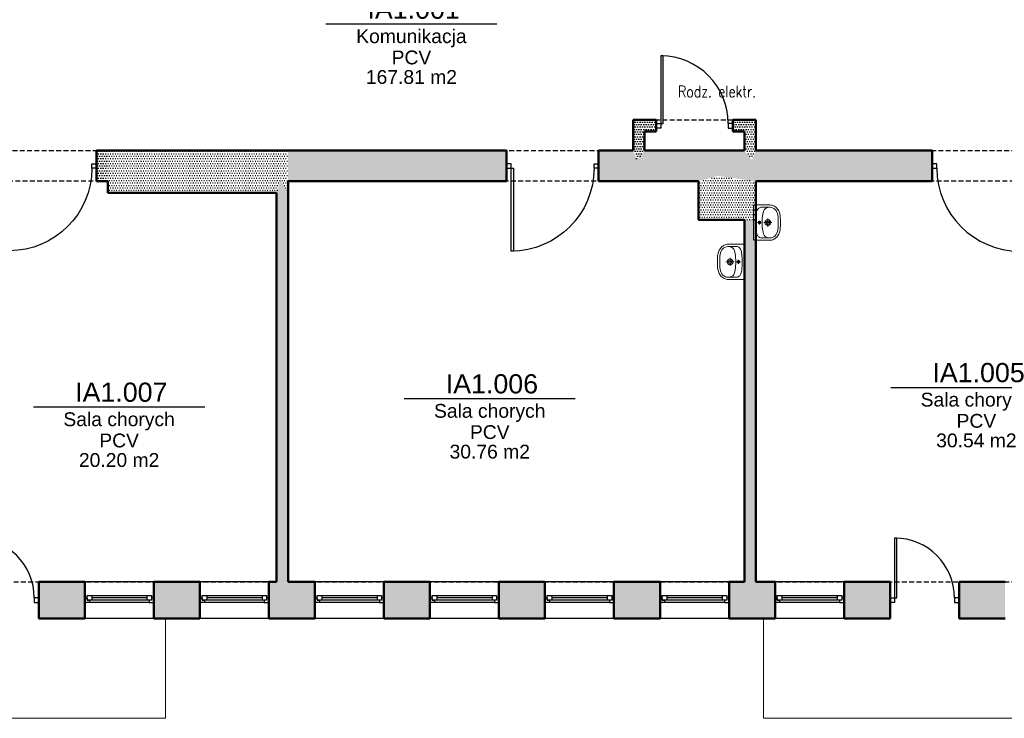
# Model space of a CAD drawing. Header units: millimetres. Extents: x 509 to 7952, y 243 to 5804.
# Tile 12 of 54: x 1872 to 3156, y 3859 to 4770. Entities that reach past the tile are written whole.
import ezdxf
from ezdxf.enums import TextEntityAlignment as Align

# ---------------------------------------------------------------- set-up
doc = ezdxf.new("R2010")
doc.units = ezdxf.units.MM
doc.linetypes.add('HIDDEN', pattern=[9.525, 6.35, -3.175])
for name, color, linetype in [('WK-Drzwi', 9, 'Continuous'), ('WK-EtykPow', 173, 'Continuous'), ('WK-Okna', 143, 'Continuous'), ('WK-Opisy', 143, 'Continuous'), ('WK-Ściany', 7, 'Continuous')]:
    doc.layers.add(name, color=color, linetype=linetype)
doc.layers.add('WK-INSTALACJE WODKAN', color=170, linetype='Continuous', lineweight=5)
doc.layers.add('WK-widok', color=8, linetype='Continuous', lineweight=0)
doc.layers.add('WK-Pomieszczenia', color=173, linetype='Continuous', plot=False)
doc.styles.add('Arial', font='micross.ttf', dxfattribs={"width": 0.9})
doc.styles.add('TAB_Simplex', font='simplex.shx', dxfattribs={"width": 0.8})
pattern_1 = [(360, (534.9164, 699.143), (1.5875, 3.175), [0, -3.175])]

# ---------------------------------------------------------------- blocks, each defined once
blk = doc.blocks.new('J50a')
for p, q in [((20.9, 0), (-20.9, 0)), ((-23, -2.1), (-23, -21)), ((-20, -21), (-20, -10.2)), ((2.5, -7.7), (-2.5, -7.7)), ((0, -10.1), (0, -5.2)), ((20, -10.2), (20, -21)), ((23, -21), (23, -2.1)), ((-5.3, -18.7), (5.3, -18.7)), ((0, -24), (0, -13.5))]:
    blk.add_line(p, q)
at = {"flags": 128}
for points in [[(-20.9, 0, 0.056329), (-22.2, -0.1, 0.274623), (-22.8, -0.7, 0.078029), (-23, -2.1, 0.987626)], [(20.9, 0, -0.056329), (22.2, -0.1, -0.274623), (22.8, -0.7, -0.078029), (23, -2.1, -0.987626)], [(-20, -10.2, -0.104891), (-19.5, -7.9, -0.153237), (-17.1, -5.3, -0.096443), (-12.1, -3.6, -0.04719), (-3.1, -3), (-2.7, -3, 0.009116), (2.7, -3), (3.1, -3, -0.053543), (12.9, -3.7, -0.091574), (17.4, -5.5, -0.166964), (19.7, -8.4, -0.062926), (20, -10.2, -1.040135)], [(-23, -21, 0.111521), (-21.8, -26.3, 0.123014), (-17.6, -31.3, 0.141312), (-7.1, -34.8, 0.026087), (7.1, -34.8, 0.141312), (17.6, -31.3, 0.123014), (21.8, -26.3, 0.111521), (23, -21)]]:
    blk.add_lwpolyline(points, format="xyb", dxfattribs=at)
blk.add_lwpolyline([(13.8, -30.3, 0.212121), (19.3, -24.8, 0.157769), (19.7, -18.5, 0.270169), (14.8, -13, 0.074819), (6, -11.4), (6, -11.4), (2.2, -11.2), (-2.2, -11.2), (-6, -11.4), (-6, -11.4, 0.074819), (-14.8, -13, 0.270169), (-19.7, -18.5, 0.157769), (-19.3, -24.8, 0.212121), (-13.8, -30.3, 0.110292), (-5, -32), (0, -32), (5, -32, 0.110292)], format="xyb", close=True, dxfattribs=at)
for centre, radius in [((0, -7.7), 1.73), ((0, -18.7), 3.78), ((0, -18.7), 2.33)]:
    blk.add_circle(centre, radius)
blk = doc.blocks.new('WK_Pow_tag_01_50')
at = {"color": 0, "linetype": 'ByBlock'}
blk.add_line((-2.789, 0), (2.789, 0), dxfattribs=at)
at = {"color": 0, "linetype": 'ByBlock', "style": 'Arial'}
for tag, height, p in [('POWIERZCHNIE:NUMERAUTO', 0.625, (0.071, 0.482)), ('POWIERZCHNIE:NAZWA', 0.45, (0, -0.455)), ('POWIERZCHNIE_WYKOŃCZENIE:POSADZKA', 0.45, (0, -1.091)), ('POWIERZCHNIE_STYL:POWOBLICZ', 0.45, (0, -1.728))]:
    blk.add_attdef(tag, text='', height=height, dxfattribs=at).set_placement(p, align=Align.MIDDLE)

msp = doc.modelspace()

# ---------------------------------------------------------------- hatches: boundary and pattern name
at = {"layer": 'WK-Ściany', "linetype": 'Continuous', "lineweight": -3}
h = msp.add_hatch(dxfattribs=at)
h.set_pattern_fill('DOTS', color=253, scale=2, style=0)
h.set_pattern_definition([(360, (534.9164, 699.143), (1.5875, 3.175), [0, -3.175])])
h.paths.add_polyline_path([(2672.17, 4598.87), (2677.17, 4586.79), (2687.17, 4598.87), (2687.17, 4623.87), (2672.17, 4638.87)], flags=0)
h = msp.add_hatch(dxfattribs=at)
h.set_pattern_fill('DOTS', color=253, scale=2, style=0)
h.set_pattern_definition([(0, (534.9164, 699.143), (1.5875, 3.175), [0, -3.175])])
h.paths.add_polyline_path([(2672.17, 4638.87), (2687.17, 4623.87), (2702.17, 4623.87), (2702.17, 4638.87)], flags=0)
h.paths.add_polyline_path([(2802.17, 4638.87), (2802.17, 4623.87), (2817.17, 4623.87), (2832.17, 4638.87)], flags=0)
h = msp.add_hatch(dxfattribs=at)
h.set_pattern_fill('DOTS', color=253, scale=2, style=0)
h.set_pattern_definition(pattern_1)
h.paths.add_polyline_path([(2832.17, 4638.87), (2817.17, 4623.87), (2817.17, 4598.87), (2827.17, 4586.79), (2832.17, 4598.87)], flags=0)
h = msp.add_hatch(dxfattribs=at)
h.set_pattern_fill('DOTS', color=253, scale=2, angle=360, style=0)
h.set_pattern_definition([(360, (534.9164, 699.143), (1.5875, 3.175), [0, -3.175])])
h.paths.add_polyline_path([(1852.17, 4598.87), (1852.17, 4558.87), (1852.68, 4558.87), (1852.68, 4598.87)], flags=0)
h.paths.add_polyline_path([(1972.17, 4598.87), (1972.17, 4558.87), (1987.17, 4558.87), (1987.17, 4598.87)], flags=0)
h = msp.add_hatch(dxfattribs=at)
h.set_pattern_fill('DOTS', color=253, scale=2, angle=360, style=0)
h.set_pattern_definition([(360, (534.9164, 699.143), (1.5875, 3.175), [0, -3.175])])
h.paths.add_polyline_path([(1987.17, 4598.87), (1987.17, 4558.87), (1987.17, 4543.87), (2207.17, 4543.87), (2212.17, 4560.95), (2207.17, 4598.87)], flags=0)
h.paths.add_polyline_path([(2207.17, 4598.87), (2212.17, 4560.95), (2222.17, 4543.87), (2222.17, 4558.87), (2222.17, 4598.87)], flags=0)
h = msp.add_hatch(dxfattribs=at)
h.set_pattern_fill('DOTS', color=253, scale=2, angle=360, style=0)
h.set_pattern_definition([(360, (534.9164, 699.143), (1.5875, 3.175), [0, -3.175])])
h.paths.add_polyline_path([(3749.17, 4598.87), (3772.5, 4566.37), (3819.17, 4558.87), (4009.17, 4558.87), (4009.17, 4598.87)], flags=0)
h.paths.add_polyline_path([(4129.17, 4598.87), (4129.17, 4558.87), (4339.17, 4558.87), (4351.83, 4585.54), (4339.17, 4598.87)], flags=0)
h.paths.add_polyline_path([(3417.17, 4598.87), (3422.17, 4570.95), (3432.17, 4558.87), (3749.17, 4558.87), (3772.5, 4566.37), (3749.17, 4598.87)], flags=0)
h.paths.add_polyline_path([(2222.17, 4598.87), (2222.17, 4558.87), (2507.17, 4558.87), (2507.17, 4598.87)], flags=0)
h.paths.add_polyline_path([(2627.17, 4598.87), (2627.17, 4558.87), (2672.17, 4558.87), (2677.17, 4586.79), (2672.17, 4598.87)], flags=0)
h.paths.add_polyline_path([(2687.17, 4598.87), (2677.17, 4586.79), (2672.17, 4558.87), (2757.17, 4558.87), (2782.17, 4565.95), (2757.17, 4598.87)], flags=0)
h.paths.add_polyline_path([(2757.17, 4598.87), (2782.17, 4565.95), (2832.17, 4558.87), (2832.17, 4558.87), (2827.17, 4586.79), (2817.17, 4598.87)], flags=0)
h.paths.add_polyline_path([(2832.17, 4598.87), (2827.17, 4586.79), (2832.17, 4558.87), (3062.17, 4558.87), (3062.17, 4598.87)], flags=0)
h.paths.add_polyline_path([(3182.17, 4598.87), (3182.17, 4558.87), (3417.17, 4558.87), (3422.17, 4570.95), (3417.17, 4598.87)], flags=0)
h = msp.add_hatch(dxfattribs=at)
h.set_pattern_fill('DOTS', color=253, scale=2, style=0)
h.set_pattern_definition(pattern_1)
h.paths.add_polyline_path([(2222.17, 4543.87), (2212.17, 4560.95), (2207.17, 4543.87), (2207.17, 4036.87), (2212.17, 4022.12), (2222.17, 4036.87)], flags=0)
h = msp.add_hatch(dxfattribs=at)
h.set_pattern_fill('DOTS', color=253, scale=2, style=0)
h.set_pattern_definition(pattern_1)
h.paths.add_polyline_path([(2832.17, 4558.87), (2782.17, 4565.95), (2757.17, 4558.87), (2757.17, 4508.87), (2817.17, 4508.87), (2832.17, 4508.87)], flags=0)
h = msp.add_hatch(dxfattribs=at)
h.set_pattern_fill('DOTS', color=253, scale=2, style=0)
h.set_pattern_definition(pattern_1)
h.paths.add_polyline_path([(2817.17, 4036.87), (2822.17, 4022.12), (2832.17, 4036.87), (2832.17, 4508.87), (2817.17, 4508.87)], flags=0)
h = msp.add_hatch(dxfattribs=at)
h.set_pattern_fill('DOTS', color=253, scale=2, style=0)
h.set_pattern_definition(pattern_1)
h.paths.add_polyline_path([(4389.17, 3988.87), (4399.17, 4004.87), (4389.17, 4036.87), (4388.17, 4036.87), (4387.17, 4036.87), (4371.17, 4024.87), (4339.17, 4036.87), (4297.17, 4036.87), (4297.17, 3988.87)], flags=0)
h.paths.add_polyline_path([(4207.17, 3988.87), (4207.17, 4036.87), (4147.17, 4036.87), (4147.17, 3988.87)], flags=0)
h.paths.add_polyline_path([(4057.17, 3988.87), (4057.17, 4036.87), (3997.17, 4036.87), (3997.17, 3988.87)], flags=0)
h.paths.add_polyline_path([(3907.17, 3988.87), (3907.17, 4036.87), (3847.17, 4036.87), (3847.17, 3988.87)], flags=0)
h.paths.add_polyline_path([(3757.17, 3988.87), (3757.17, 4036.87), (3707.17, 4036.87), (3707.17, 3988.87)], flags=0)
h.paths.add_polyline_path([(3617.17, 3988.87), (3617.17, 4036.87), (3547.17, 4036.87), (3547.17, 3988.87)], flags=0)
h.paths.add_polyline_path([(3457.17, 3988.87), (3457.17, 4036.87), (3432.17, 4036.87), (3422.17, 4022.12), (3417.17, 4036.87), (3397.17, 4036.87), (3397.17, 3988.87)], flags=0)
h.paths.add_polyline_path([(3307.17, 3988.87), (3307.17, 4036.87), (3247.17, 4036.87), (3247.17, 3988.87)], flags=0)
h.paths.add_polyline_path([(3157.17, 3988.87), (3157.17, 4036.87), (3097.17, 4036.87), (3097.17, 3988.87)], flags=0)
h.paths.add_polyline_path([(3007.17, 3988.87), (3007.17, 4036.87), (2947.17, 4036.87), (2947.17, 3988.87)], flags=0)
h.paths.add_polyline_path([(2857.17, 3988.87), (2857.17, 4036.87), (2832.17, 4036.87), (2822.17, 4022.12), (2817.17, 4036.87), (2797.17, 4036.87), (2797.17, 3988.87)], flags=0)
h.paths.add_polyline_path([(2707.17, 3988.87), (2707.17, 4036.87), (2647.17, 4036.87), (2647.17, 3988.87)], flags=0)
h.paths.add_polyline_path([(2557.17, 3988.87), (2557.17, 4036.87), (2497.17, 4036.87), (2497.17, 3988.87)], flags=0)
h.paths.add_polyline_path([(2407.17, 3988.87), (2407.17, 4036.87), (2347.17, 4036.87), (2347.17, 3988.87)], flags=0)
h.paths.add_polyline_path([(2257.17, 3988.87), (2257.17, 4036.87), (2222.17, 4036.87), (2212.17, 4022.12), (2207.17, 4036.87), (2197.17, 4036.87), (2197.17, 3988.87)], flags=0)
h.paths.add_polyline_path([(2107.17, 3988.87), (2107.17, 4036.87), (2047.17, 4036.87), (2047.17, 3988.87)], flags=0)
h.paths.add_polyline_path([(1957.17, 3988.87), (1957.17, 4036.87), (1897.17, 4036.87), (1897.17, 3988.87)], flags=0)
h.paths.add_polyline_path([(1807.17, 3988.87), (1792.17, 4036.87), (1747.17, 4036.87), (1747.17, 3988.87)], flags=0)
h.paths.add_polyline_path([(1657.17, 3988.87), (1657.17, 4036.87), (1597.17, 4036.87), (1597.17, 3988.87)], flags=0)
h.paths.add_polyline_path([(1507.17, 3988.87), (1507.17, 4036.87), (1447.17, 4036.87), (1447.17, 3988.87)], flags=0)
h.paths.add_polyline_path([(1357.17, 3988.87), (1357.17, 4036.87), (1337.17, 4036.87), (1297.17, 3988.87)], flags=0)
h.paths.add_polyline_path([(1207.17, 3988.87), (1207.17, 4036.87), (1147.17, 4036.87), (1147.17, 3988.87)], flags=0)
h.paths.add_polyline_path([(1057.17, 3988.87), (1057.17, 4036.87), (1019.17, 4036.87), (1003.17, 4000.87), (1019.17, 3988.87)], flags=0)

# ---------------------------------------------------------------- linework, layer by layer
at = {"layer": 'WK-Drzwi', "color": 9, "linetype": 'Continuous', "lineweight": -3}
for points in [[(2708.17, 4634.37), (2711.17, 4634.37), (2711.17, 4722.37), (2708.17, 4722.37)], [(2708.17, 4628.37), (2702.17, 4628.37), (2702.17, 4634.37), (2708.17, 4634.37)], [(2796.17, 4628.37), (2802.17, 4628.37), (2802.17, 4634.37), (2796.17, 4634.37)], [(1966.17, 4581.87), (1972.17, 4581.87), (1972.17, 4575.87), (1966.17, 4575.87)], [(2513.17, 4581.87), (2507.17, 4581.87), (2507.17, 4575.87), (2513.17, 4575.87)], [(2513.17, 4575.87), (2516.17, 4575.87), (2516.17, 4467.87), (2513.17, 4467.87)], [(2621.17, 4581.87), (2627.17, 4581.87), (2627.17, 4575.87), (2621.17, 4575.87)], [(3068.17, 4581.87), (3062.17, 4581.87), (3062.17, 4575.87), (3068.17, 4575.87)], [(3013.17, 4015.87), (3016.17, 4015.87), (3016.17, 4093.87), (3013.17, 4093.87)], [(1891.17, 4009.87), (1897.17, 4009.87), (1897.17, 4015.87), (1891.17, 4015.87)], [(3013.17, 4009.87), (3007.17, 4009.87), (3007.17, 4015.87), (3013.17, 4015.87)], [(3091.17, 4009.87), (3097.17, 4009.87), (3097.17, 4015.87), (3091.17, 4015.87)]]:
    msp.add_lwpolyline(points, close=True, dxfattribs=at)
at = {"layer": 'WK-Drzwi', "color": 8, "linetype": 'Continuous', "lineweight": -3}
for centre, radius, start, end in [((2708.17, 4634.37), 88, 0, 90), ((3176.17, 4575.87), 108, 180, 270), ((1813.17, 4015.87), 78, 0, 90), ((3013.17, 4015.87), 78, 0, 90)]:
    msp.add_arc(centre, radius, start, end, dxfattribs=at)
at = {"layer": 'WK-Drzwi', "color": 8, "linetype": 'Continuous', "lineweight": -3, "extrusion": (0, 0, -1)}
for centre, radius in [((-1858.68, 4575.87), 107.49), ((-2513.17, 4575.87), 108)]:
    msp.add_arc(centre, radius, 180, 270, dxfattribs=at)
at = {"layer": 'WK-Okna', "color": 143, "linetype": 'Continuous', "lineweight": -3}
for p, q in [((2047.17, 4036.87), (1957.17, 4036.87)), ((2197.17, 4036.87), (2107.17, 4036.87)), ((2347.17, 4036.87), (2257.17, 4036.87)), ((2497.17, 4036.87), (2407.17, 4036.87)), ((2647.17, 4036.87), (2557.17, 4036.87)), ((2797.17, 4036.87), (2707.17, 4036.87)), ((2947.17, 4036.87), (2857.17, 4036.87)), ((2041.17, 4009.87), (1963.17, 4009.87)), ((1966.17, 4018.87), (1966.17, 4012.87)), ((2038.17, 4015.87), (1966.17, 4015.87)), ((2038.17, 4018.87), (2038.17, 4012.87)), ((2191.17, 4009.87), (2113.17, 4009.87)), ((2116.17, 4018.87), (2116.17, 4012.87)), ((2188.17, 4015.87), (2116.17, 4015.87)), ((2188.17, 4018.87), (2188.17, 4012.87)), ((2341.17, 4009.87), (2263.17, 4009.87)), ((2266.17, 4018.87), (2266.17, 4012.87)), ((2338.17, 4015.87), (2266.17, 4015.87)), ((2338.17, 4018.87), (2338.17, 4012.87)), ((2491.17, 4009.87), (2413.17, 4009.87)), ((2416.17, 4018.87), (2416.17, 4012.87)), ((2488.17, 4015.87), (2416.17, 4015.87)), ((2488.17, 4018.87), (2488.17, 4012.87)), ((2641.17, 4009.87), (2563.17, 4009.87)), ((2566.17, 4018.87), (2566.17, 4012.87)), ((2638.17, 4015.87), (2566.17, 4015.87)), ((2638.17, 4018.87), (2638.17, 4012.87)), ((2791.17, 4009.87), (2713.17, 4009.87)), ((2716.17, 4018.87), (2716.17, 4012.87)), ((2788.17, 4015.87), (2716.17, 4015.87)), ((2788.17, 4018.87), (2788.17, 4012.87)), ((2941.17, 4009.87), (2863.17, 4009.87)), ((2866.17, 4018.87), (2866.17, 4012.87)), ((2938.17, 4015.87), (2866.17, 4015.87)), ((2938.17, 4018.87), (2938.17, 4012.87)), ((2047.17, 3988.87), (1957.17, 3988.87)), ((2197.17, 3988.87), (2107.17, 3988.87)), ((2347.17, 3988.87), (2257.17, 3988.87)), ((2497.17, 3988.87), (2407.17, 3988.87)), ((2647.17, 3988.87), (2557.17, 3988.87)), ((2797.17, 3988.87), (2707.17, 3988.87)), ((2947.17, 3988.87), (2857.17, 3988.87))]:
    msp.add_line(p, q, dxfattribs=at)
for points in [[(1963.17, 4009.87), (1957.17, 4009.87), (1957.17, 4015.87), (1960.17, 4015.87), (1960.17, 4012.87), (1963.17, 4012.87)], [(2044.17, 4018.87), (2044.17, 4012.87), (1960.17, 4012.87), (1960.17, 4018.87)], [(2041.17, 4009.87), (2047.17, 4009.87), (2047.17, 4015.87), (2044.17, 4015.87), (2044.17, 4012.87), (2041.17, 4012.87)], [(2113.17, 4009.87), (2107.17, 4009.87), (2107.17, 4015.87), (2110.17, 4015.87), (2110.17, 4012.87), (2113.17, 4012.87)], [(2194.17, 4018.87), (2194.17, 4012.87), (2110.17, 4012.87), (2110.17, 4018.87)], [(2191.17, 4009.87), (2197.17, 4009.87), (2197.17, 4015.87), (2194.17, 4015.87), (2194.17, 4012.87), (2191.17, 4012.87)], [(2263.17, 4009.87), (2257.17, 4009.87), (2257.17, 4015.87), (2260.17, 4015.87), (2260.17, 4012.87), (2263.17, 4012.87)], [(2344.17, 4018.87), (2344.17, 4012.87), (2260.17, 4012.87), (2260.17, 4018.87)], [(2341.17, 4009.87), (2347.17, 4009.87), (2347.17, 4015.87), (2344.17, 4015.87), (2344.17, 4012.87), (2341.17, 4012.87)], [(2413.17, 4009.87), (2407.17, 4009.87), (2407.17, 4015.87), (2410.17, 4015.87), (2410.17, 4012.87), (2413.17, 4012.87)], [(2494.17, 4018.87), (2494.17, 4012.87), (2410.17, 4012.87), (2410.17, 4018.87)], [(2491.17, 4009.87), (2497.17, 4009.87), (2497.17, 4015.87), (2494.17, 4015.87), (2494.17, 4012.87), (2491.17, 4012.87)], [(2563.17, 4009.87), (2557.17, 4009.87), (2557.17, 4015.87), (2560.17, 4015.87), (2560.17, 4012.87), (2563.17, 4012.87)], [(2644.17, 4018.87), (2644.17, 4012.87), (2560.17, 4012.87), (2560.17, 4018.87)], [(2641.17, 4009.87), (2647.17, 4009.87), (2647.17, 4015.87), (2644.17, 4015.87), (2644.17, 4012.87), (2641.17, 4012.87)], [(2713.17, 4009.87), (2707.17, 4009.87), (2707.17, 4015.87), (2710.17, 4015.87), (2710.17, 4012.87), (2713.17, 4012.87)], [(2794.17, 4018.87), (2794.17, 4012.87), (2710.17, 4012.87), (2710.17, 4018.87)], [(2791.17, 4009.87), (2797.17, 4009.87), (2797.17, 4015.87), (2794.17, 4015.87), (2794.17, 4012.87), (2791.17, 4012.87)], [(2863.17, 4009.87), (2857.17, 4009.87), (2857.17, 4015.87), (2860.17, 4015.87), (2860.17, 4012.87), (2863.17, 4012.87)], [(2944.17, 4018.87), (2944.17, 4012.87), (2860.17, 4012.87), (2860.17, 4018.87)], [(2941.17, 4009.87), (2947.17, 4009.87), (2947.17, 4015.87), (2944.17, 4015.87), (2944.17, 4012.87), (2941.17, 4012.87)]]:
    msp.add_lwpolyline(points, close=True, dxfattribs=at)
at = {"layer": 'WK-Pomieszczenia', "color": 173, "linetype": 'HIDDEN', "lineweight": -3}
for p, q in [((2672.17, 4598.87), (2672.17, 4638.87)), ((2672.17, 4638.87), (2832.17, 4638.87)), ((2832.17, 4638.87), (2832.17, 4598.87)), ((1072.17, 4598.87), (2672.17, 4598.87)), ((2832.17, 4598.87), (4339.17, 4598.87)), ((1987.17, 4558.87), (1852.17, 4558.87)), ((1987.17, 4543.87), (1987.17, 4558.87)), ((2222.17, 4558.87), (2222.17, 4036.87)), ((2757.17, 4558.87), (2222.17, 4558.87)), ((2757.17, 4508.87), (2757.17, 4558.87)), ((2832.17, 4558.87), (2832.17, 4036.87)), ((3417.17, 4558.87), (2832.17, 4558.87)), ((2207.17, 4543.87), (1987.17, 4543.87)), ((2207.17, 4036.87), (2207.17, 4543.87)), ((2817.17, 4508.87), (2757.17, 4508.87)), ((2817.17, 4036.87), (2817.17, 4508.87)), ((1807.17, 4036.87), (2207.17, 4036.87)), ((2222.17, 4036.87), (2817.17, 4036.87)), ((2832.17, 4036.87), (3417.17, 4036.87))]:
    msp.add_line(p, q, dxfattribs=at)
at = {"layer": 'WK-widok', "ltscale": 0.5}
for points in [[(1642.17, 3988.87), (1642.17, 3858.87), (2062.17, 3858.87), (2062.17, 3988.87)], [(2842.17, 3988.87), (2842.17, 3858.87), (3262.17, 3858.87), (3262.17, 3988.87)]]:
    msp.add_lwpolyline(points, dxfattribs=at)
at = {"layer": 'WK-Ściany', "color": 7, "linetype": 'Continuous', "lineweight": 50}
for p, q in [((2672.17, 4638.87), (2672.17, 4598.87)), ((2702.17, 4638.87), (2672.17, 4638.87)), ((2702.17, 4623.87), (2702.17, 4638.87)), ((2802.17, 4638.87), (2802.17, 4623.87)), ((2832.17, 4638.87), (2802.17, 4638.87)), ((2832.17, 4598.87), (2832.17, 4638.87)), ((2687.17, 4598.87), (2687.17, 4623.87)), ((2687.17, 4623.87), (2702.17, 4623.87)), ((2802.17, 4623.87), (2817.17, 4623.87)), ((2817.17, 4623.87), (2817.17, 4598.87)), ((1972.17, 4598.87), (1972.17, 4558.87)), ((1987.17, 4598.87), (1972.17, 4598.87)), ((1987.17, 4598.87), (2222.17, 4598.87)), ((2507.17, 4598.87), (2222.17, 4598.87)), ((2507.17, 4558.87), (2507.17, 4598.87)), ((2627.17, 4598.87), (2627.17, 4558.87)), ((2672.17, 4598.87), (2627.17, 4598.87)), ((2687.17, 4598.87), (2817.17, 4598.87)), ((3062.17, 4598.87), (2832.17, 4598.87)), ((3062.17, 4558.87), (3062.17, 4598.87)), ((1972.17, 4558.87), (1987.17, 4558.87)), ((1987.17, 4558.87), (1987.17, 4543.87)), ((2222.17, 4558.87), (2507.17, 4558.87)), ((2222.17, 4543.87), (2222.17, 4558.87)), ((2627.17, 4558.87), (2757.17, 4558.87)), ((2757.17, 4558.87), (2757.17, 4508.87)), ((2832.17, 4508.87), (2832.17, 4558.87)), ((2832.17, 4558.87), (3062.17, 4558.87)), ((1987.17, 4543.87), (2207.17, 4543.87)), ((2207.17, 4543.87), (2207.17, 4036.87)), ((2222.17, 4036.87), (2222.17, 4543.87)), ((2757.17, 4508.87), (2817.17, 4508.87)), ((2817.17, 4508.87), (2817.17, 4036.87)), ((2832.17, 4036.87), (2832.17, 4508.87)), ((1957.17, 4036.87), (1897.17, 4036.87)), ((1897.17, 4036.87), (1897.17, 3988.87)), ((1957.17, 3988.87), (1957.17, 4036.87)), ((2107.17, 4036.87), (2047.17, 4036.87)), ((2047.17, 4036.87), (2047.17, 3988.87)), ((2107.17, 3988.87), (2107.17, 4036.87)), ((2207.17, 4036.87), (2197.17, 4036.87)), ((2197.17, 4036.87), (2197.17, 3988.87)), ((2257.17, 4036.87), (2222.17, 4036.87)), ((2257.17, 3988.87), (2257.17, 4036.87)), ((2407.17, 4036.87), (2347.17, 4036.87)), ((2347.17, 4036.87), (2347.17, 3988.87)), ((2407.17, 3988.87), (2407.17, 4036.87)), ((2557.17, 4036.87), (2497.17, 4036.87)), ((2497.17, 4036.87), (2497.17, 3988.87)), ((2557.17, 3988.87), (2557.17, 4036.87)), ((2707.17, 4036.87), (2647.17, 4036.87)), ((2647.17, 4036.87), (2647.17, 3988.87)), ((2707.17, 3988.87), (2707.17, 4036.87)), ((2817.17, 4036.87), (2797.17, 4036.87)), ((2797.17, 4036.87), (2797.17, 3988.87)), ((2857.17, 4036.87), (2832.17, 4036.87)), ((2857.17, 3988.87), (2857.17, 4036.87)), ((3007.17, 4036.87), (2947.17, 4036.87)), ((2947.17, 4036.87), (2947.17, 3988.87)), ((3007.17, 3988.87), (3007.17, 4036.87)), ((3157.17, 4036.87), (3097.17, 4036.87)), ((3097.17, 4036.87), (3097.17, 3988.87)), ((1897.17, 3988.87), (1957.17, 3988.87)), ((2047.17, 3988.87), (2107.17, 3988.87)), ((2197.17, 3988.87), (2257.17, 3988.87)), ((2347.17, 3988.87), (2407.17, 3988.87)), ((2497.17, 3988.87), (2557.17, 3988.87)), ((2647.17, 3988.87), (2707.17, 3988.87)), ((2797.17, 3988.87), (2857.17, 3988.87)), ((2947.17, 3988.87), (3007.17, 3988.87)), ((3097.17, 3988.87), (3157.17, 3988.87))]:
    msp.add_line(p, q, dxfattribs=at)

# ---------------------------------------------------------------- block references
at = {"layer": 'WK-EtykPow', "color": 173, "linetype": 'Continuous', "lineweight": -3, "ltscale": 1.3, "xscale": 40, "yscale": 40, "zscale": 40}
for p, values in [((2383.02, 4764.02), {'POWIERZCHNIE_WYKOŃCZENIE:POSADZKA': 'PCV', 'POWIERZCHNIE:NUMERAUTO': 'IA1.001', 'POWIERZCHNIE:NAZWA': 'Komunikacja', 'POWIERZCHNIE_STYL:POWOBLICZ': '167.81 m2'}), ((3119.76, 4290.27), {'POWIERZCHNIE_WYKOŃCZENIE:POSADZKA': 'PCV', 'POWIERZCHNIE:NUMERAUTO': 'IA1.005', 'POWIERZCHNIE:NAZWA': 'Sala chorych', 'POWIERZCHNIE_STYL:POWOBLICZ': '30.54 m2'}), ((2485.16, 4275.63), {'POWIERZCHNIE_WYKOŃCZENIE:POSADZKA': 'PCV', 'POWIERZCHNIE:NUMERAUTO': 'IA1.006', 'POWIERZCHNIE:NAZWA': 'Sala chorych', 'POWIERZCHNIE_STYL:POWOBLICZ': '30.76 m2'}), ((2001.83, 4264.7), {'POWIERZCHNIE_WYKOŃCZENIE:POSADZKA': 'PCV', 'POWIERZCHNIE:NUMERAUTO': 'IA1.007', 'POWIERZCHNIE:NAZWA': 'Sala chorych', 'POWIERZCHNIE_STYL:POWOBLICZ': '20.20 m2'})]:
    msp.add_blockref('WK_Pow_tag_01_50', p, dxfattribs=at).add_auto_attribs(values)
at = {"layer": 'WK-INSTALACJE WODKAN', "color": 170, "linetype": 'Continuous', "lineweight": 5}
for p, rotation in [((2829.2, 4505.07), 89.99999999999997), ((2817.17, 4453.87), 270)]:
    msp.add_blockref('J50a', p, dxfattribs=dict(at, rotation=rotation))

# ---------------------------------------------------------------- texts
at = {"layer": 'WK-Opisy', "insert": (2730.69, 4683.39), "char_height": 15, "attachment_point": 1, "style": 'TAB_Simplex'}
msp.add_mtext_dynamic_manual_height_columns('Rodz. elektr.', width=108.3848, gutter_width=12.5, heights=[53.89], dxfattribs=at)

doc.saveas('drawing.dxf')
